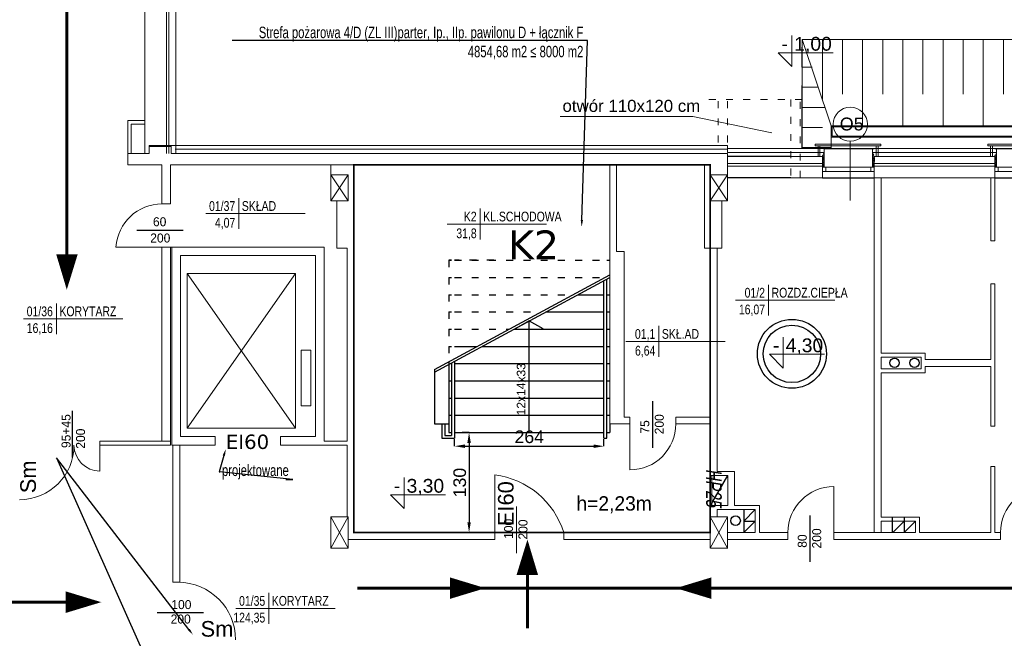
# Model space of a CAD drawing. Header units: millimetres. Extents: x 126553 to 403692, y -95821 to 38049.
# Tile 226 of 256: x 218496 to 220209, y 20536 to 21613. Entities that reach past the tile are written whole.
import ezdxf
from ezdxf import colors
from ezdxf.entities.mleader import LeaderData, LeaderLine
from ezdxf.enums import TextEntityAlignment as Align
from ezdxf.math import Vec2, Vec3

# ---------------------------------------------------------------- set-up
doc = ezdxf.new("R2010")
doc.units = ezdxf.units.MM
doc.linetypes.add('ACAD_ISO02W100', pattern=[15, 12, -3])
doc.linetypes.add('ACAD_ISO03W100', pattern=[30, 12, -18])
for name, color, linetype in [('1  opis', 9, 'Continuous'), ('WENTYLE_WADLIWE', 1, 'Continuous'), ('WIDOK', 7, 'Continuous')]:
    doc.layers.add(name, color=color, linetype=linetype)
for name, color, linetype, lineweight in [('_(06 GRUBA)', 7, 'Continuous', 40), ('A-opis', 7, 'Continuous', 18), ('CIENKIE', 7, 'Continuous', 18), ('docieplenie', 6, 'Continuous', 18), ('docieplenie zew.', 6, 'Continuous', 18), ('ekspertyza', 7, 'Continuous', 30), ('ewakaucja', 3, 'Continuous', 50), ('OKNA', 7, 'Continuous', 13), ('opisy', 7, 'Continuous', 18), ('WAW_P-POŻ', 10, 'Continuous', 9), ('WYMIAR', 7, 'Continuous', 18), ('ŚCIANY CIENKIE', 7, 'Continuous', 18), ('ŚCIANY GRUBE', 7, 'Continuous', 20)]:
    doc.layers.add(name, color=color, linetype=linetype, lineweight=lineweight)
doc.layers.add('KOMINY', color=94, linetype='Continuous', plot=False)
doc.layers.add('NIEWID', color=6, linetype='Continuous', lineweight=0, plot=False)
doc.styles.add('AR12', font='arial.ttf', dxfattribs={"height": 12})
doc.styles.add('Arial', font='arial.ttf')
doc.styles.add('ROMANS', font='romans.shx', dxfattribs={"width": 0.7})
doc.styles.add('RS12', font='Romans', dxfattribs={"width": 0.75, "height": 12})
doc.styles.add('RS8', font='ROMANS.SHX', dxfattribs={"width": 0.75, "height": 8})
doc.styles.add('STYLE1', font='txt', dxfattribs={"width": 0.8})
doc.linetypes.add('ZIGZAG', pattern='A,0.0001,-0.2,[131,LTYPESHP.SHX,S=0.2,R=0,X=-0.2,Y=0],-0.4,[131,LTYPESHP.SHX,S=0.2,R=180,X=0.2,Y=0],-0.2', length=0.8001)
doc.dimstyles.new('100 moje', dxfattribs={"dimtxt": 22, "dimasz": 12, "dimexe": 12, "dimexo": 20, "dimgap": 3, "dimtad": 1, "dimdec": 1, "dimrnd": 0.5, "dimtxsty": 'Standard', "dimblk1": 'ARCHTICK', "dimblk2": 'ARCHTICK', "dimsah": 1, "dimcen": 0.1, "dimdle": 10, "dimclrd": 256, "dimclre": 256, "dimclrt": 256, "dimadec": 0, "dimazin": 0, "dimtfac": 1, "dimtdec": 1, "dimtofl": 0, "dimtmove": 1, "dimatfit": 3, "dimfxl": 12, "dimfxlon": 1, "dimtolj": 1, "dimtzin": 0, "dimarcsym": 0})

# ---------------------------------------------------------------- blocks, each defined once
blk = doc.blocks.new('METKA')
for p, q in [((0, 26.9), (0, -26.9)), ((-57.4, 0), (115.4, 0))]:
    blk.add_line(p, q)
at = {"layer": 'opisy', "style": 'STYLE1', "width": 0.8, "flags": 4}
for tag, p in [('NUMER', (-6.1, 4.5)), ('POWIERZCHNIA', (-6, -24.6))]:
    blk.add_attdef(tag, text='', height=17, dxfattribs=at).set_placement(p, align=Align.RIGHT)
for tag, p in [('NAZWA', (5.3, 4.6)), ('POSADZKA', (5.6, -24.7))]:
    blk.add_attdef(tag, p, '', height=17, dxfattribs=at)
blk = doc.blocks.new('KOTA-WA')
at = {"color": 7}
for p, q in [((0, 27), (0, 0)), ((-12, 12), (0, 0)), ((-12, 12), (36, 12))]:
    blk.add_line(p, q, dxfattribs=at)
at = {"layer": 'A-opis', "color": 7, "style": 'RS12', "width": 0.6, "flags": 4}
blk.add_attdef('ZNAK', text='', height=8, dxfattribs=at).set_placement((-6.18, 19.74), align=Align.MIDDLE)
blk.add_attdef('RZEDNA', text='', height=10, dxfattribs=at).set_placement((2.11, 11.17), align=Align.BOTTOM_LEFT)
at = {"layer": 'A-opis', "color": 7, "style": 'RS8', "width": 0.6, "flags": 4}
blk.add_attdef('UWAGA', text='', height=7, dxfattribs=at).set_placement((3.83, 8.14), align=Align.TOP_LEFT)
blk = doc.blocks.new('*D2461')
at = {"layer": 'Defpoints', "color": 0, "linetype": 'Continuous', "lineweight": 60, "transparency": 16777216}
for p in [(219286.7, 20893.8), (219277.4, 20719.8), (219286.7, 20719.8)]:
    blk.add_point(p, dxfattribs=at)
at = {"layer": 'ekspertyza', "color": 7, "linetype": 'Continuous', "lineweight": -2, "transparency": 16777216}
for p, q in [((219277.4, 20893.8), (219265.4, 20893.8)), ((219277.4, 20875.8), (219277.4, 20737.8)), ((219277.4, 20719.8), (219265.4, 20719.8))]:
    blk.add_line(p, q, dxfattribs=at)
at = {"layer": 'ekspertyza', "color": 7, "linetype": 'Continuous', "lineweight": 60, "transparency": 16777216}
for points in [[(219274.4, 20875.8), (219280.4, 20875.8), (219277.4, 20893.8)], [(219274.4, 20737.8), (219280.4, 20737.8), (219277.4, 20719.8)]]:
    blk.add_solid(points, dxfattribs=at)
at = {"layer": 'ekspertyza', "color": 7, "linetype": 'Continuous', "lineweight": 20, "transparency": 16777216, "insert": (219261.2, 20806.8), "char_height": 22, "attachment_point": 5, "rotation": 90, "style": 'Arial'}
blk.add_mtext('\\A1;130', dxfattribs=at)
blk = doc.blocks.new('*D2462')
at = {"layer": 'Defpoints', "color": 0, "linetype": 'Continuous', "lineweight": 60, "transparency": 16777216}
for p in [(219252.1, 20864.8), (219512.1, 20870.1), (219512.1, 20864.8)]:
    blk.add_point(p, dxfattribs=at)
at = {"layer": 'ekspertyza', "color": 7, "linetype": 'Continuous', "lineweight": -2, "transparency": 16777216}
for p, q in [((219252.1, 20870.1), (219252.1, 20882.1)), ((219512.1, 20870.1), (219512.1, 20882.1)), ((219270.1, 20870.1), (219494.1, 20870.1))]:
    blk.add_line(p, q, dxfattribs=at)
at = {"layer": 'ekspertyza', "color": 7, "linetype": 'Continuous', "lineweight": 60, "transparency": 16777216}
for points in [[(219270.1, 20873.1), (219270.1, 20867.1), (219252.1, 20870.1)], [(219494.1, 20873.1), (219494.1, 20867.1), (219512.1, 20870.1)]]:
    blk.add_solid(points, dxfattribs=at)
at = {"layer": 'ekspertyza', "color": 7, "linetype": 'Continuous', "lineweight": 20, "transparency": 16777216, "insert": (219382.1, 20886.4), "char_height": 22, "attachment_point": 5, "style": 'Arial'}
blk.add_mtext('\\A1;264', dxfattribs=at)

msp = doc.modelspace()

# ---------------------------------------------------------------- linework, layer by layer
at = {"layer": 'CIENKIE', "color": 0}
for p, q in [((219879.72052, 21392.93621), (219879.72052, 21395.93621)), ((219879.72052, 21395.93621), (219993.81216, 21395.93621)), ((219993.81216, 21392.93621), (219993.81216, 21395.93621)), ((220179.72052, 21392.93621), (220179.72052, 21395.93621)), ((220179.72052, 21395.93621), (220293.81216, 21395.93621)), ((219879.72052, 21392.93621), (219993.81216, 21392.93621)), ((219884.72052, 21392.93621), (219884.72052, 21374.33764)), ((219887.72052, 21392.93621), (219887.72052, 21374.33764)), ((219985.81216, 21392.93621), (219985.81216, 21374.33764)), ((219988.81216, 21392.93621), (219988.81216, 21374.33764)), ((220179.72052, 21392.93621), (220293.81216, 21392.93621)), ((220184.72052, 21392.93621), (220184.72052, 21374.33764)), ((220187.72052, 21392.93621), (220187.72052, 21374.33764))]:
    msp.add_line(p, q, dxfattribs=at)
at = {"layer": 'docieplenie', "color": 0, "linetype": 'ZIGZAG'}
for p, q in [((218766.02422, 21387.02179), (219727.05133, 21387.02179)), ((219727.05133, 21387.02179), (219727.05133, 21381.27347)), ((219727.05133, 21381.27347), (219893.60558, 21381.27347)), ((219894.90625, 21378.59895), (219892.30242, 21376.34841)), ((219893.60558, 21381.27347), (219894.90625, 21378.59895)), ((219980.54102, 21381.27347), (219979.17035, 21379.80021)), ((219979.17035, 21379.80021), (219981.71167, 21377.50309)), ((219980.54102, 21381.27347), (220193.60558, 21381.27347)), ((220194.90625, 21378.59895), (220192.30242, 21376.34841)), ((220193.60558, 21381.27347), (220194.90625, 21378.59895)), ((219894.94455, 21373.93986), (219892.1878, 21371.5557)), ((219892.1878, 21371.5557), (219895.00223, 21369.9511)), ((219894.89583, 21365.35019), (219892.30139, 21363.06102)), ((219892.30139, 21363.06102), (219894.88908, 21360.69348)), ((219892.30242, 21376.34841), (219894.94455, 21373.93986)), ((219895.00223, 21369.9511), (219892.33397, 21367.69407)), ((219892.33397, 21367.69407), (219894.89583, 21365.35019)), ((219981.88058, 21372.15898), (219979.23756, 21369.04503)), ((219979.23756, 21369.04503), (219981.88014, 21366.44185)), ((219981.88014, 21366.44185), (219979.29685, 21363.45851)), ((219979.29685, 21363.45851), (219981.83905, 21361.25922)), ((219981.83905, 21361.25922), (219979.29685, 21358.45335)), ((219981.71167, 21377.50309), (219979.32635, 21374.52387)), ((219979.32635, 21374.52387), (219981.88058, 21372.15898)), ((220194.94455, 21373.93986), (220192.1878, 21371.5557)), ((220192.1878, 21371.5557), (220195.00223, 21369.9511)), ((220194.89583, 21365.35019), (220192.30139, 21363.06102)), ((220192.30139, 21363.06102), (220194.88908, 21360.69348)), ((220192.30242, 21376.34841), (220194.94455, 21373.93986)), ((220195.00223, 21369.9511), (220192.33397, 21367.69407)), ((220192.33397, 21367.69407), (220194.89583, 21365.35019)), ((219894.88908, 21360.69348), (219892.26485, 21358.58095)), ((219892.26485, 21358.58095), (219894.74321, 21356.46842)), ((219979.29685, 21358.45335), (219981.89203, 21356.51482)), ((220194.88908, 21360.69348), (220192.26485, 21358.58095)), ((220192.26485, 21358.58095), (220194.74321, 21356.46842))]:
    msp.add_line(p, q, dxfattribs=at)
at = {"layer": 'docieplenie', "color": 0, "lineweight": 30}
for points in [[(218699.25423, 21246.13699), (218780.12217, 21246.13699)], [(219596.86208, 20867.34367), (219596.86208, 20948.21161)], [(218587.65554, 20850.63713), (218587.65554, 20931.50508)], [(219870.72462, 20668.65631), (219870.72462, 20749.52425)], [(218734.73967, 20580.63968), (218815.60762, 20580.63968)]]:
    msp.add_lwpolyline(points, dxfattribs=at)
at = {"layer": 'docieplenie', "color": 0, "lineweight": 0}
for points in [[(218743.05133, 21216.83764), (218663.05133, 21216.83764)], [(219557.05133, 20908.83764), (219557.05133, 20828.83764)], [(218635.05133, 20871.83764), (218635.05133, 20826.83764)], [(219322.05133, 20720.11805), (219322.05133, 20820.11805)], [(219912.05133, 20719.83764), (219912.05133, 20799.83764)]]:
    msp.add_lwpolyline(points, dxfattribs=at)
at = {"layer": 'docieplenie', "color": 7, "lineweight": 0}
msp.add_lwpolyline([(219359.71, 20684.11714), (219359.71, 20764.98508)], dxfattribs=at)
at = {"layer": 'docieplenie', "color": 0, "lineweight": 0}
for centre, radius, start, end in [((218742.85479, 21211.88062), 79.95726, 89.85915703, 176.44562244), ((219557.05133, 20908.83764), 80, 270, 0), ((218495.05133, 20871.83764), 95, 270, 0), ((218635.05133, 20871.83764), 45, 180, 270), ((219304.03275, 20676.61733), 144.62754, 17.38786681, 82.8431434), ((219912.05133, 20719.83764), 80, 90, 180), ((220282.05133, 20719.83764), 80, 90, 180), ((218771.08673, 20533.24212), 100, 0, 90)]:
    msp.add_arc(centre, radius, start, end, dxfattribs=at)
at = {"layer": 'docieplenie zew.', "color": 0}
for p, q in [((219727.05133, 21393.83764), (218773.05133, 21393.83764)), ((219727.05133, 21388.33764), (219892.05133, 21388.33764)), ((219895.05133, 21388.33764), (219892.05133, 21388.33764)), ((219895.05133, 21356.09616), (219895.05133, 21388.33764)), ((219979.05133, 21388.33764), (220195.05133, 21388.33764)), ((220165.05133, 21388.33764), (220162.05133, 21388.33764)), ((220195.05133, 21356.09616), (220195.05133, 21388.33764))]:
    msp.add_line(p, q, dxfattribs=at)
at = {"layer": 'docieplenie zew.', "color": 0, "linetype": 'ZIGZAG'}
for p, q in [((219727.05133, 21393.83764), (219727.05133, 21388.33764)), ((219727.05133, 21388.33764), (219730.05133, 21388.33764)), ((219979.05133, 21374.33764), (219979.05133, 21388.33764)), ((219979.05133, 21356.09616), (219979.05133, 21374.33764)), ((219892.05133, 21356.09616), (219895.05133, 21356.09616)), ((219982.05133, 21356.09616), (219979.05133, 21356.09616)), ((220192.05133, 21356.09616), (220195.05133, 21356.09616))]:
    msp.add_line(p, q, dxfattribs=at)
at = {"layer": 'ewakaucja', "color": 3, "lineweight": 60}
for points in [[(218577.51115, 22163.92002), (218577.51115, 21189.05314)], [(219379.19813, 20553.30895), (219379.19813, 20692.65705)], [(220967.01966, 20622.92057), (219083.33139, 20622.99682)], [(217167.80869, 20598.59962), (218587.44757, 20598.59962)]]:
    msp.add_lwpolyline(points, dxfattribs=at)
for points in [[(218577.51115, 21142.54246, 0, 37.5, 0), (218577.76598, 21204.24517, 37.5, 37.5, 0)], [(219378.95005, 20707.55728, 0, 37.5, 0), (219378.69522, 20645.85456, 37.5, 37.5, 0)], [(219305.69467, 20622.99032, 0, 37.5, 0), (219243.99143, 20622.99032, 37.5, 37.5, 0)], [(219637.29168, 20622.97462, 0, 37.5, 0), (219698.99493, 20622.97462, 37.5, 37.5, 0)], [(218637.4681, 20598.59962, 0, 37.5, 0), (218575.76486, 20598.59962, 37.5, 37.5, 0)]]:
    msp.add_lwpolyline(points, format="xyseb", dxfattribs=at)
at = {"layer": 'KOMINY', "color": 0}
for p, q in [((219697.36445, 20766.83737), (219727.36445, 20818.83737)), ((219755.36445, 20739.83764), (219775.36445, 20759.83764)), ((219755.36445, 20759.83764), (219755.36445, 20739.83764)), ((220014.05133, 20719.83764), (220014.05133, 20746.83764)), ((220034.05133, 20746.83764), (220034.05133, 20719.83764)), ((219755.36445, 20719.83764), (219775.36445, 20739.83764)), ((219755.36445, 20739.83764), (219755.36445, 20719.83764)), ((219755.36445, 20739.83764), (219775.36445, 20739.83764)), ((220034.05133, 20739.83764), (220014.39478, 20719.83764)), ((220054.05133, 20739.83764), (220034.05133, 20719.83764))]:
    msp.add_line(p, q, dxfattribs=at)
for centre, radius in [((220017.60009, 21015.30173), 8), ((220052.24337, 21015.30173), 8), ((219740.98084, 20740.41303), 8.37786)]:
    msp.add_circle(centre, radius, dxfattribs=at)
at = {"layer": 'NIEWID', "color": 0, "linetype": 'ZIGZAG'}
msp.add_line((218759.05133, 21379.83764), (218759.05133, 21393.83764), dxfattribs=at)
at = {"layer": 'NIEWID', "color": 0}
msp.add_line((218759.05133, 21393.83764), (218792.89369, 21393.83764), dxfattribs=at)
at = {"layer": 'OKNA', "color": 0}
for p, q in [((219892.05133, 21356.09616), (219982.05133, 21356.09616)), ((219892.05133, 21348.09616), (219982.05133, 21348.09616)), ((219897.91162, 21347.94281), (219897.91162, 21355.94281)), ((219976.05133, 21348.09616), (219976.05133, 21356.09616)), ((220192.05133, 21356.09616), (220282.05133, 21356.09616)), ((220192.05133, 21348.09616), (220282.05133, 21348.09616)), ((220197.91162, 21347.94281), (220197.91162, 21355.94281))]:
    msp.add_line(p, q, dxfattribs=at)
at = {"layer": 'opisy', "color": 0}
msp.add_line((219940.58106, 21298.06084), (219940.58106, 21400.83382), dxfattribs=at)
msp.add_circle((219940.58106, 21430.53407), 29.70025, dxfattribs=at)
at = {"layer": 'WAW_P-POŻ', "color": 1, "linetype": 'ACAD_ISO02W100', "ltscale": 2, "true_color": 0xff0000, "const_width": 3}
msp.add_lwpolyline([(219077.05133, 21359.83764), (219697.05133, 21359.83764), (219697.05133, 20719.83764), (219077.05133, 20719.83764)], close=True, dxfattribs=at)
at = {"layer": 'WIDOK', "color": 0, "lineweight": 5}
for p, q in [((219857.05133, 21577.83764), (223698.05133, 21577.83764)), ((219857.05133, 21498.10027), (219857.05133, 21577.83764)), ((219907.05133, 21427.83764), (219857.05133, 21577.83764)), ((219892.05133, 21577.83764), (219892.05133, 21474.33764)), ((219927.05133, 21577.83764), (219927.05133, 21482.83764)), ((219962.05133, 21577.83764), (219962.05133, 21427.83764)), ((219997.05133, 21577.83764), (219997.05133, 21482.83764)), ((220032.05133, 21577.83764), (220032.05133, 21427.83764)), ((220067.05133, 21577.83764), (220067.05133, 21482.83764)), ((220102.05133, 21577.83764), (220102.05133, 21427.83764)), ((220137.05133, 21577.83764), (220137.05133, 21482.83764)), ((220172.05133, 21577.83764), (220172.05133, 21427.83764)), ((220207.05133, 21577.83764), (220207.05133, 21482.83764)), ((219857.05133, 21494.83764), (219857.05133, 21529.83764)), ((219857.05133, 21529.83764), (219874.14811, 21529.83764)), ((219857.05133, 21459.83764), (219857.05133, 21494.83764)), ((219857.05133, 21494.83764), (219885.43843, 21494.83764)), ((219857.05133, 21424.83764), (219857.05133, 21459.83764)), ((219857.05133, 21459.83764), (219896.72875, 21459.83764)), ((219435.75609, 21443.84173), (219666.92568, 21443.84173)), ((219804.11462, 21415.81218), (219666.92568, 21443.84173)), ((219857.05133, 21424.83764), (219892.05133, 21424.83764)), ((219857.05133, 21424.83764), (219857.05133, 21389.83764)), ((219907.05133, 21427.83764), (219907.05133, 21407.83764)), ((219909.05133, 21427.83764), (223536.05133, 21427.83764)), ((219909.05133, 21425.83764), (219909.05133, 21409.83764)), ((219909.05133, 21425.83764), (223534.05133, 21425.83764)), ((219907.05133, 21407.83764), (220134.93476, 21407.83764)), ((219907.05133, 21407.83764), (219907.05133, 21388.33764)), ((219909.05133, 21409.83764), (223534.05133, 21409.83764)), ((219909.05133, 21407.83764), (223536.05133, 21407.83764)), ((219857.05133, 21389.83764), (219907.05133, 21389.83764))]:
    msp.add_line(p, q, dxfattribs=at)
at = {"layer": 'WIDOK', "color": 0}
for p, q in [((219857.05133, 21529.83764), (219857.05133, 21564.83764)), ((219857.05133, 21388.33764), (219857.05133, 21498.10027)), ((219857.05133, 21388.33764), (219857.05133, 21498.10027)), ((219857.05133, 21388.33764), (219857.05133, 21424.83764)), ((219907.05133, 21427.83764), (220093.19068, 21427.83764)), ((219895.05133, 21388.33764), (219982.05133, 21388.33764)), ((220192.05133, 21388.33764), (220282.05133, 21388.33764)), ((219837.05133, 21374.33764), (219726.23978, 21374.33764)), ((219982.05133, 21372.83764), (219982.05133, 21367.83764)), ((219982.05133, 21367.83764), (219982.05133, 21365.83764)), ((219837.05133, 21337.33764), (219726.23978, 21337.33764)), ((219892.05133, 21337.33764), (219982.05133, 21337.33764)), ((220192.05133, 21337.33764), (220282.05133, 21337.33764)), ((219242.05133, 21193.83764), (219247.05133, 21193.83764)), ((219247.05133, 21193.83764), (219242.05133, 21193.83764)), ((219242.05133, 21193.83764), (219247.05133, 21193.83764)), ((219247.05133, 21193.83764), (219242.05133, 21193.83764)), ((219517.05133, 21193.83764), (219522.05133, 21193.83764)), ((219217.05133, 21003.51974), (219522.05133, 21168.38461)), ((219217.05133, 20998.97277), (219522.05133, 21163.83764)), ((219242.05133, 21163.83764), (219247.05133, 21163.83764)), ((219242.05133, 21163.83764), (219247.05133, 21163.83764)), ((219512.05133, 20883.83764), (219512.05133, 21158.43223)), ((219517.05133, 20888.83764), (219517.05133, 21161.13493)), ((219242.05133, 21133.83764), (219247.05133, 21133.83764)), ((219242.05133, 21133.83764), (219247.05133, 21133.83764)), ((219466.55133, 21133.83764), (219512.05133, 21133.83764)), ((219517.05133, 21133.83764), (219522.05133, 21133.83764)), ((219242.05133, 21103.83764), (219247.05133, 21103.83764)), ((219242.05133, 21103.83764), (219247.05133, 21103.83764)), ((219411.05133, 21103.83764), (219512.05133, 21103.83764)), ((219517.05133, 21103.83764), (219522.05133, 21103.83764)), ((219382.05133, 21088.16196), (219358.52732, 21074.92626)), ((219382.05133, 21088.16196), (219405.57535, 21074.92626)), ((219382.05133, 20893.83764), (219382.05133, 21088.16196)), ((219242.05133, 21073.83764), (219247.05133, 21073.83764)), ((219242.05133, 21073.83764), (219247.05133, 21073.83764)), ((219355.55133, 21073.83764), (219512.05133, 21073.83764)), ((219517.05133, 21073.83764), (219522.05133, 21073.83764)), ((219242.05133, 21043.83764), (219247.05133, 21043.83764)), ((219242.05133, 21043.83764), (219247.05133, 21043.83764)), ((219252.05133, 21043.83764), (219291.63944, 21043.83764)), ((219300.05133, 21043.83764), (219512.05133, 21043.83764)), ((219517.05133, 21043.83764), (219522.05133, 21043.83764)), ((219217.05133, 21003.51974), (219217.05133, 20908.83764)), ((219242.05133, 21017.03326), (219242.05133, 20908.83764)), ((219244.55133, 21013.83764), (219247.05133, 21013.83764)), ((219244.55133, 21013.83764), (219247.05133, 21013.83764)), ((219247.05133, 21015.18899), (219247.05133, 20888.83764)), ((219247.05133, 21015.18899), (219247.05133, 20888.83764)), ((219252.05133, 21017.89169), (219252.05133, 20883.83764)), ((219252.05133, 21017.89169), (219252.05133, 20883.83764)), ((219252.05133, 21013.83764), (219512.05133, 21013.83764)), ((219517.05133, 21013.83764), (219522.05133, 21013.83764)), ((219242.05133, 20983.83764), (219247.05133, 20983.83764)), ((219242.05133, 20983.83764), (219247.05133, 20983.83764)), ((219252.05133, 20983.83764), (219512.05133, 20983.83764)), ((219517.05133, 20983.83764), (219522.05133, 20983.83764)), ((219242.05133, 20953.83764), (219247.05133, 20953.83764)), ((219242.05133, 20953.83764), (219247.05133, 20953.83764)), ((219252.05133, 20953.83764), (219512.05133, 20953.83764)), ((219517.05133, 20953.83764), (219522.05133, 20953.83764)), ((219242.05133, 20923.83764), (219247.05133, 20923.83764)), ((219242.05133, 20923.83764), (219247.05133, 20923.83764)), ((219252.05133, 20923.83764), (219512.05133, 20923.83764)), ((219517.05133, 20923.83764), (219522.05133, 20923.83764)), ((219217.05133, 20908.83764), (219242.05133, 20908.83764)), ((219217.05133, 20908.83764), (219242.05133, 20908.83764)), ((219230.04918, 20908.83764), (219230.04918, 20883.83764)), ((219235.04918, 20908.83764), (219235.04918, 20888.83764)), ((219242.05133, 20908.83764), (219242.05133, 20893.83764)), ((219242.05133, 20908.83764), (219242.05133, 20893.83764)), ((219522.05133, 20908.83764), (219522.05133, 20893.83764)), ((219230.04918, 20883.83764), (219252.05133, 20883.83764)), ((219230.04918, 20883.83764), (219252.05133, 20883.83764)), ((219235.04918, 20888.83764), (219247.05133, 20888.83764)), ((219235.04918, 20888.83764), (219247.05133, 20888.83764)), ((219242.05133, 20893.83764), (219247.05133, 20893.83764)), ((219242.05133, 20893.83764), (219247.05133, 20893.83764)), ((219252.05133, 20893.83764), (219512.05133, 20893.83764)), ((219512.05133, 20883.83764), (219517.05133, 20883.83764)), ((219517.05133, 20893.83764), (219522.05133, 20893.83764)), ((219517.05133, 20883.83764), (219517.05133, 20888.83764))]:
    msp.add_line(p, q, dxfattribs=at)
at = {"layer": 'WIDOK', "color": 0, "linetype": 'ACAD_ISO03W100', "lineweight": 5}
for p, q in [((219694.45018, 21473.43126), (219873.63414, 21473.43126)), ((219710.55167, 21398.83764), (219710.55167, 21473.43126)), ((219727.05133, 21398.83764), (219727.05133, 21473.43126)), ((219837.05133, 21473.43126), (219837.05133, 21337.33764)), ((219853.551, 21337.33764), (219853.551, 21473.43126))]:
    msp.add_line(p, q, dxfattribs=at)
at = {"layer": 'WIDOK', "color": 0, "linetype": 'ACAD_ISO03W100'}
for p, q in [((219242.05133, 21193.83764), (219242.05133, 21017.03326)), ((219320.35476, 21193.83764), (219252.05133, 21193.83764)), ((219252.05133, 21193.83764), (219512.05133, 21193.83764)), ((219252.05133, 21163.83764), (219512.05133, 21163.83764)), ((219252.05133, 21133.83764), (219458.13944, 21133.83764)), ((219252.05133, 21103.83764), (219402.63944, 21103.83764)), ((219252.05133, 21073.83764), (219347.13944, 21073.83764)), ((219252.05133, 21043.83764), (219291.63944, 21043.83764))]:
    msp.add_line(p, q, dxfattribs=at)
at = {"layer": 'WIDOK', "color": 0}
for radius in [60, 50]:
    msp.add_circle((219839.05133, 21030.83764), radius, dxfattribs=at)
at = {"layer": 'ŚCIANY CIENKIE'}
for p, q in [((218683.55133, 21379.83764), (218683.55133, 21436.83764)), ((218683.55133, 21436.83764), (218712.55133, 21436.83764)), ((218689.55133, 21430.83764), (218712.55133, 21430.83764)), ((218689.55133, 21379.83764), (218689.55133, 21430.83764))]:
    msp.add_line(p, q, dxfattribs=at)
at = {"layer": 'ŚCIANY CIENKIE', "color": 0}
for p, q in [((218721.05133, 21393.83764), (218759.05133, 21393.83764)), ((219037.05133, 21342.33764), (219067.05133, 21297.33764)), ((219067.05133, 21342.33764), (219037.05133, 21297.33764)), ((219697.05133, 21342.33764), (219727.05133, 21297.33764)), ((219727.05133, 21342.33764), (219697.05133, 21297.33764)), ((218786.76794, 20901.51345), (218786.76794, 21170.60568)), ((218786.76794, 21170.60568), (218975.16883, 20901.51345)), ((218975.16883, 21170.60568), (218786.76794, 20901.51345)), ((218975.16883, 21170.60568), (218786.76794, 21170.60568)), ((218975.16883, 21170.60568), (218975.16883, 20901.51345)), ((218985.23039, 20940.61501), (218985.23039, 21037.48728)), ((218985.23039, 21037.48728), (219002.33227, 21037.48728)), ((218985.23039, 20940.61501), (218985.23039, 21037.48728)), ((219002.33227, 21037.48728), (219002.33227, 20940.61501)), ((219002.33227, 21037.48728), (219002.33227, 20940.61501)), ((219002.33227, 20940.61501), (218985.23039, 20940.61501)), ((219002.33227, 20940.61501), (218985.23039, 20940.61501)), ((218975.16883, 20901.51345), (218786.76794, 20901.51345)), ((219697.36445, 20818.83737), (219697.36445, 20766.83737)), ((219697.36445, 20766.8871), (219697.36445, 20818.83737)), ((219699.88762, 20766.8871), (219699.88762, 20818.83737)), ((219037.05133, 20747.33764), (219067.05133, 20692.33764)), ((219067.05133, 20747.33764), (219037.05133, 20692.33764)), ((219727.05133, 20747.33764), (219697.05133, 20692.33764)), ((219697.05133, 20747.33764), (219727.05133, 20692.33764))]:
    msp.add_line(p, q, dxfattribs=at)
at = {"layer": 'ŚCIANY GRUBE'}
for p, q in [((218713.11392, 21379.83764), (218713.11392, 23048.84065)), ((218751.11392, 21379.83764), (218751.11392, 23048.84065)), ((218755.11392, 21379.83764), (218755.11392, 23046.84662)), ((218767.11392, 21379.83764), (218767.11392, 23046.84662))]:
    msp.add_line(p, q, dxfattribs=at)
at = {"layer": 'ŚCIANY GRUBE', "color": 0}
for p, q in [((218683.55133, 21379.83764), (218721.05133, 21379.83764)), ((218683.55133, 21379.83764), (218683.55133, 21359.83764)), ((218721.05133, 21393.83764), (218721.05133, 21379.83764)), ((218721.05133, 21379.83764), (218721.05133, 21391.83764)), ((218721.05133, 21391.83764), (218759.05133, 21391.83764)), ((218759.05133, 21379.83764), (218759.05133, 21391.83764)), ((218759.05133, 21391.83764), (218759.05133, 21379.83764)), ((219727.05133, 21379.83764), (218759.05133, 21379.83764)), ((219727.05133, 21379.83764), (219727.05133, 21337.33764)), ((219727.05133, 21374.33764), (219892.05133, 21374.33764)), ((219727.05133, 21362.33764), (219892.05133, 21362.33764)), ((219892.05133, 21374.33764), (219892.05133, 21337.33764)), ((219982.05133, 21374.33764), (219982.05133, 21365.83764)), ((219982.05133, 21374.33764), (220192.05133, 21374.33764)), ((220162.05133, 21374.33764), (219982.05133, 21374.33764)), ((220102.05133, 21374.33764), (219982.05133, 21374.33764)), ((219982.05133, 21372.83764), (219982.05133, 21367.83764)), ((219982.05133, 21214.83764), (219982.05133, 21367.83764)), ((219982.05133, 21362.33764), (220192.05133, 21362.33764)), ((220192.05133, 21374.33764), (220192.05133, 21227.83764)), ((218743.05133, 21359.83764), (218683.55133, 21359.83764)), ((218743.05133, 21359.83764), (218743.05133, 21291.83764)), ((219687.05133, 21359.83764), (218758.05133, 21359.83764)), ((218758.05133, 21359.83764), (218758.05133, 21291.83764)), ((219037.05133, 21359.83764), (219037.05133, 21297.33764)), ((219077.05133, 21359.83764), (219077.05133, 21192.33764)), ((219522.05133, 21359.83764), (219522.05133, 20908.83764)), ((219534.05133, 21359.83764), (219534.05133, 21208.83764)), ((219687.05133, 21214.83764), (219687.05133, 21359.83764)), ((219727.05133, 21357.33764), (219892.05133, 21357.33764)), ((219982.05133, 21357.33764), (220192.05133, 21357.33764)), ((219067.05133, 21342.33764), (219037.05133, 21342.33764)), ((219067.05133, 21297.33764), (219067.05133, 21342.33764)), ((219077.05133, 21212.33764), (219077.05133, 21332.33764)), ((219534.05133, 21332.33764), (219534.05133, 21208.83764)), ((219727.05133, 21342.33764), (219697.05133, 21342.33764)), ((219697.05133, 21297.33764), (219697.05133, 21342.33764)), ((219727.05133, 21297.33764), (219727.05133, 21342.33764)), ((219727.05133, 21337.33764), (219892.05133, 21337.33764)), ((219982.05133, 21337.33764), (220192.05133, 21337.33764)), ((219994.05133, 21337.33764), (219994.05133, 21031.83764)), ((219994.05133, 21332.33764), (219994.05133, 21033.83764)), ((220185.05133, 21337.33764), (220185.05133, 21227.83764)), ((219037.05133, 21297.33764), (219067.05133, 21297.33764)), ((219047.05133, 21297.33764), (219047.05133, 21214.83764)), ((219047.05133, 21297.33764), (219052.05133, 21297.33764)), ((219697.05133, 21297.33764), (219727.05133, 21297.33764)), ((219717.05133, 21297.33764), (219717.05133, 21287.33764)), ((219717.05133, 21214.83764), (219717.05133, 21297.33764)), ((218743.05133, 21291.83764), (218758.05133, 21291.83764)), ((220185.05133, 21232.83764), (220185.05133, 21237.83764)), ((220185.05133, 21227.83764), (220192.05133, 21227.83764)), ((218743.05133, 21216.83764), (218758.05133, 21216.83764)), ((218743.05133, 21214.33764), (218743.05133, 21216.83764)), ((218743.05133, 20878.83764), (218743.05133, 21214.33764)), ((218743.05133, 20878.83764), (218743.05133, 21214.33764)), ((218758.05133, 21216.83764), (218758.05133, 21214.33764)), ((218992.05133, 21216.83764), (218758.05133, 21216.83764)), ((218758.05133, 20871.83764), (218758.05133, 21214.33764)), ((218760.05133, 21216.83764), (219025.05133, 21216.83764)), ((218760.05133, 21216.83764), (218760.05133, 20871.83764)), ((219025.05133, 21216.83764), (219025.05133, 20878.83764)), ((219065.05133, 21214.83764), (219047.05133, 21214.83764)), ((219065.05133, 21214.83764), (219065.05133, 20878.83764)), ((219077.05133, 21214.83764), (219077.05133, 20719.83764)), ((219547.05133, 21208.83764), (219534.05133, 21208.83764)), ((219547.05133, 21208.83764), (219547.05133, 20920.83764)), ((219717.05133, 21214.83764), (219687.05133, 21214.83764)), ((219697.05133, 21214.83764), (219697.05133, 20920.83764)), ((219709.05133, 21214.83764), (219709.05133, 20825.83737)), ((219982.05133, 21214.83764), (219982.05133, 20719.83764)), ((218760.05133, 21202.83764), (218760.05133, 20871.83764)), ((218775.05133, 21201.83764), (219010.05133, 21201.83764)), ((218775.05133, 20886.83764), (218775.05133, 21201.83764)), ((219010.05133, 21201.83764), (219010.05133, 20886.83764)), ((220185.05133, 21152.83764), (220185.05133, 21020.83764)), ((220185.05133, 21152.83764), (220192.05133, 21152.83764)), ((220192.05133, 21152.83764), (220192.05133, 20904.83764)), ((218743.05133, 20878.83764), (218743.05133, 21030.56748)), ((219994.05133, 21031.83764), (220071.05133, 21031.83764)), ((219994.05133, 21024.83764), (219994.05133, 21004.83764)), ((219994.05133, 21024.83764), (220064.05133, 21024.83764)), ((220064.05133, 21024.83764), (220064.05133, 21004.83764)), ((220071.05133, 21031.83764), (220071.05133, 21026.83764)), ((220071.05133, 21026.83764), (220071.05133, 21020.83764)), ((220071.05133, 21020.83764), (220185.05133, 21020.83764)), ((219994.05133, 21004.83764), (220064.05133, 21004.83764)), ((220071.05133, 21008.83764), (220185.05133, 21008.83764)), ((220071.05133, 21008.83764), (220071.05133, 21006.83764)), ((220071.05133, 21006.83764), (220071.05133, 20997.83764)), ((220185.05133, 21008.83764), (220185.05133, 20904.83764)), ((219994.05133, 20997.83764), (219994.05133, 20746.83764)), ((219994.05133, 20997.83764), (220071.05133, 20997.83764)), ((219557.05133, 20920.83764), (219547.05133, 20920.83764)), ((219557.05133, 20920.83764), (219556.05133, 20920.83764)), ((219557.05133, 20920.83764), (219557.05133, 20908.83764)), ((219637.05133, 20920.83764), (219637.05133, 20908.83764)), ((219697.05133, 20920.83764), (219637.05133, 20920.83764)), ((219522.05133, 20908.83764), (219557.05133, 20908.83764)), ((219637.05133, 20908.83764), (219697.36445, 20908.83764)), ((219697.36445, 20908.83764), (219697.36445, 20818.83737)), ((220185.05133, 20904.83764), (220192.05133, 20904.83764)), ((218835.55133, 20886.83764), (218775.05133, 20886.83764)), ((218835.55133, 20871.83764), (218835.55133, 20886.83764)), ((218949.55133, 20871.83764), (218949.55133, 20886.83764)), ((218949.55133, 20886.83764), (219010.05133, 20886.83764)), ((218635.05133, 20878.83764), (218758.05133, 20878.83764)), ((218635.05133, 20878.83764), (218635.05133, 20871.83764)), ((218635.05133, 20871.83764), (218758.05133, 20871.83764)), ((218743.05133, 20871.83764), (218758.05133, 20871.83764)), ((218760.05133, 20871.83764), (218835.55133, 20871.83764)), ((218762.08673, 20633.24212), (218762.08673, 20871.83764)), ((218774.08673, 20633.19711), (218774.08673, 20871.83764)), ((219065.05133, 20871.83764), (218949.55133, 20871.83764)), ((219065.05133, 20878.83764), (219025.05133, 20878.83764)), ((219065.05133, 20871.83764), (219065.05133, 20747.33764)), ((220185.05133, 20834.83764), (220192.05133, 20834.83764)), ((220185.05133, 20834.83764), (220185.05133, 20719.83764)), ((220192.05133, 20834.83764), (220192.05133, 20719.83764)), ((219697.36445, 20818.83737), (219697.36445, 20825.83737)), ((219727.36445, 20818.83737), (219697.36445, 20818.83737)), ((219709.05133, 20825.83737), (219739.36445, 20825.83737)), ((219727.36445, 20766.83737), (219727.36445, 20818.83737)), ((219739.36445, 20825.83737), (219739.36445, 20766.85905)), ((219697.36445, 20766.83737), (219727.36445, 20766.83737)), ((219697.36445, 20766.83737), (219697.36445, 20747.33764)), ((219739.36445, 20766.85905), (219782.36445, 20766.85905)), ((219782.36445, 20766.85905), (219782.36445, 20719.83764)), ((219067.05133, 20747.33764), (219037.05133, 20747.33764)), ((219037.05133, 20747.33764), (219037.05133, 20692.33764)), ((219067.05133, 20692.33764), (219067.05133, 20747.33764)), ((219697.05133, 20747.33764), (219697.05133, 20692.33764)), ((219727.05133, 20747.33764), (219697.05133, 20747.33764)), ((219709.05133, 20759.83764), (219709.05133, 20747.33764)), ((219775.36445, 20759.83764), (219709.05133, 20759.83764)), ((219727.05133, 20692.33764), (219727.05133, 20747.33764)), ((219775.36445, 20759.83764), (219755.36445, 20759.83764)), ((219775.36445, 20719.83764), (219775.36445, 20759.83764)), ((219994.05133, 20746.83764), (220014.05133, 20746.83764)), ((220014.05133, 20746.83764), (220061.05133, 20746.83764)), ((220061.05133, 20746.83764), (220061.05133, 20719.83764)), ((219322.05133, 20707.83782), (219322.05133, 20727.83782)), ((219994.05133, 20739.83764), (220014.05133, 20739.83764)), ((219994.05133, 20739.83764), (219994.05133, 20719.83764)), ((220014.05133, 20739.83764), (220054.05133, 20739.83764)), ((220054.05133, 20739.83764), (220054.05133, 20719.83764)), ((219077.05133, 20719.83764), (219317.05133, 20719.83764)), ((219317.05133, 20719.83764), (219322.05133, 20719.83764)), ((219322.05133, 20720.11805), (219322.05133, 20708.11805)), ((219322.05133, 20707.83769), (219322.05133, 20719.83769)), ((219322.05133, 20719.83764), (219322.05133, 20707.83764)), ((219322.05133, 20707.83764), (219322.05133, 20719.83764)), ((219322.05133, 20707.83764), (219322.05133, 20717.83764)), ((219442.05133, 20719.83764), (219697.05133, 20719.83764)), ((219442.05133, 20719.83764), (219442.05133, 20707.83764)), ((219727.05133, 20719.83764), (219775.36445, 20719.83764)), ((219782.36445, 20719.83764), (219832.05133, 20719.83764)), ((219832.05133, 20707.83764), (219832.05133, 20719.83764)), ((219832.05133, 20707.83764), (219832.05133, 20719.83764)), ((219994.05133, 20719.83764), (219912.05133, 20719.83764)), ((219912.05133, 20707.83764), (219912.05133, 20719.83764)), ((219994.05133, 20719.83764), (220006.05133, 20719.83764)), ((220026.73822, 20719.83764), (219994.05133, 20719.83764)), ((220054.05133, 20719.83764), (220026.05133, 20719.83764)), ((220185.05133, 20719.83764), (220061.05133, 20719.83764)), ((220192.05133, 20719.83764), (220202.05133, 20719.83764)), ((220202.05133, 20707.83764), (220202.05133, 20719.83764)), ((220202.05133, 20707.83764), (220202.05133, 20719.83764)), ((220202.05133, 20707.83764), (220202.05133, 20719.83764)), ((219317.05133, 20707.83764), (219067.05133, 20707.83764)), ((219322.05133, 20707.83764), (219317.05133, 20707.83764)), ((219442.05133, 20707.83764), (219697.05133, 20707.83764)), ((219727.05133, 20707.83764), (219832.05133, 20707.83764)), ((220202.05133, 20707.83764), (219912.05133, 20707.83764)), ((219037.05133, 20692.33764), (219067.05133, 20692.33764)), ((219727.36445, 20692.33764), (219697.36445, 20692.33764)), ((218771.08673, 20633.24212), (218762.08673, 20633.24212)), ((218762.08673, 20633.24212), (218774.08673, 20633.24212)), ((218774.08673, 20633.24212), (218762.08673, 20633.24212)), ((218762.08673, 20633.24212), (218771.08673, 20633.24212)), ((218762.08673, 20633.24212), (218771.08673, 20633.24212))]:
    msp.add_line(p, q, dxfattribs=at)
at = {"layer": 'ŚCIANY GRUBE', "color": 0, "ltscale": 0.6}
msp.add_line((219697.05133, 21297.33764), (219717.05133, 21297.33764), dxfattribs=at)

# ---------------------------------------------------------------- block references
at = {"layer": 'A-opis', "color": 0}
ref = msp.add_blockref('KOTA-WA', (219838.93802, 21530.96627), dxfattribs=dict(at, xscale=2, yscale=2, zscale=2))
ref.add_attrib('ZNAK', '-', dxfattribs={"layer": '0', "color": 101, "height": 24, "style": 'AR12', "flags": 4}).set_placement((219826.5758, 21551.39646), align=Align.BOTTOM_CENTER)
ref.add_attrib('RZEDNA', '1,00', dxfattribs={"layer": '0', "color": 101, "height": 24, "style": 'AR12', "flags": 4}).set_placement((219843.15417, 21551.39646), align=Align.BOTTOM_LEFT)
ref = msp.add_blockref('KOTA-WA', (219823.98269, 21006.06558), dxfattribs=dict(at, xscale=2, yscale=2, zscale=2))
ref.add_attrib('ZNAK', '-', dxfattribs={"layer": '0', "color": 101, "height": 24, "style": 'AR12', "flags": 4}).set_placement((219811.62047, 21026.49577), align=Align.BOTTOM_CENTER)
ref.add_attrib('RZEDNA', '4,30', dxfattribs={"layer": '0', "color": 101, "height": 24, "style": 'AR12', "flags": 4}).set_placement((219828.19883, 21026.49577), align=Align.BOTTOM_LEFT)
ref = msp.add_blockref('KOTA-WA', (219164.50053, 20761.51169), dxfattribs=dict(at, xscale=2, yscale=2, zscale=2))
ref.add_attrib('ZNAK', '-', dxfattribs={"layer": '0', "color": 101, "height": 24, "style": 'AR12', "flags": 4}).set_placement((219152.13831, 20781.94188), align=Align.BOTTOM_CENTER)
ref.add_attrib('RZEDNA', '3,30', dxfattribs={"layer": '0', "color": 101, "height": 24, "style": 'AR12', "flags": 4}).set_placement((219168.71667, 20781.94188), align=Align.BOTTOM_LEFT)
at = {"layer": 'opisy', "color": 0}
ref = msp.add_blockref('METKA', (218876.67125, 21275.20035), dxfattribs=at)
ref.add_attrib('NAZWA', 'SKŁAD', (218882.0125, 21279.75934), dxfattribs={"height": 17, "style": 'STYLE1', "width": 0.8, "flags": 4})
ref.add_attrib('NUMER', '01/37', dxfattribs={"height": 17, "style": 'STYLE1', "width": 0.8, "flags": 4}).set_placement((218870.52879, 21279.66778), align=Align.RIGHT)
ref.add_attrib('POWIERZCHNIA', '4,07', dxfattribs={"height": 17, "style": 'STYLE1', "width": 0.8, "flags": 4}).set_placement((218870.63024, 21250.56258), align=Align.RIGHT)
ref = msp.add_blockref('METKA', (219296.6302, 21256.85158), dxfattribs=at)
ref.add_attrib('NAZWA', 'KL.SCHODOWA', (219301.97145, 21261.41057), dxfattribs={"height": 17, "style": 'STYLE1', "width": 0.8, "flags": 4})
ref.add_attrib('NUMER', 'K2', dxfattribs={"height": 17, "style": 'STYLE1', "width": 0.8, "flags": 4}).set_placement((219290.48774, 21261.31901), align=Align.RIGHT)
ref.add_attrib('POWIERZCHNIA', '31,8', dxfattribs={"height": 17, "style": 'STYLE1', "width": 0.8, "flags": 4}).set_placement((219290.58919, 21232.21381), align=Align.RIGHT)
ref = msp.add_blockref('METKA', (219798.31039, 21124.26381), dxfattribs=at)
ref.add_attrib('NAZWA', 'ROZDZ.CIEPŁA', (219803.65164, 21128.8228), dxfattribs={"height": 17, "style": 'STYLE1', "width": 0.8, "flags": 4})
ref.add_attrib('NUMER', '01/2', dxfattribs={"height": 17, "style": 'STYLE1', "width": 0.8, "flags": 4}).set_placement((219792.16793, 21128.73124), align=Align.RIGHT)
ref.add_attrib('POWIERZCHNIA', '16,07', dxfattribs={"height": 17, "style": 'STYLE1', "width": 0.8, "flags": 4}).set_placement((219792.26938, 21099.62604), align=Align.RIGHT)
ref = msp.add_blockref('METKA', (218559.41952, 21091.83368), dxfattribs=at)
ref.add_attrib('NAZWA', 'KORYTARZ', (218564.76077, 21096.39268), dxfattribs={"height": 17, "style": 'STYLE1', "width": 0.8, "flags": 4})
ref.add_attrib('NUMER', '01/36', dxfattribs={"height": 17, "style": 'STYLE1', "width": 0.8, "flags": 4}).set_placement((218553.27707, 21096.30111), align=Align.RIGHT)
ref.add_attrib('POWIERZCHNIA', '16,16', dxfattribs={"height": 17, "style": 'STYLE1', "width": 0.8, "flags": 4}).set_placement((218553.37851, 21067.19591), align=Align.RIGHT)
ref = msp.add_blockref('METKA', (219607.4477, 21052.52381), dxfattribs=at)
ref.add_attrib('NAZWA', 'SKŁ.AD', (219612.78895, 21057.0828), dxfattribs={"height": 17, "style": 'STYLE1', "width": 0.8, "flags": 4})
ref.add_attrib('NUMER', '01,1', dxfattribs={"height": 17, "style": 'STYLE1', "width": 0.8, "flags": 4}).set_placement((219601.30524, 21056.99124), align=Align.RIGHT)
ref.add_attrib('POWIERZCHNIA', '6,64', dxfattribs={"height": 17, "style": 'STYLE1', "width": 0.8, "flags": 4}).set_placement((219601.40669, 21027.88604), align=Align.RIGHT)
ref = msp.add_blockref('METKA', (218928.86816, 20587.8374), dxfattribs=at)
ref.add_attrib('NAZWA', 'KORYTARZ', (218934.20941, 20592.39639), dxfattribs={"height": 17, "style": 'STYLE1', "width": 0.8, "flags": 4})
ref.add_attrib('NUMER', '01/35', dxfattribs={"height": 17, "style": 'STYLE1', "width": 0.8, "flags": 4}).set_placement((218922.7257, 20592.30483), align=Align.RIGHT)
ref.add_attrib('POWIERZCHNIA', '124,35', dxfattribs={"height": 17, "style": 'STYLE1', "width": 0.8, "flags": 4}).set_placement((218922.82715, 20563.19963), align=Align.RIGHT)

# ---------------------------------------------------------------- texts
at = {"layer": '_(06 GRUBA)', "color": 5, "insert": (219345.20787, 21245.63034), "char_height": 50, "width": 50.3872802, "attachment_point": 1, "style": 'Arial'}
msp.add_mtext('{\\fVerdana|b0|i0|c238|p34;K2}', dxfattribs=at)
at = {"layer": 'opisy', "color": 0, "attachment_point": 1}
for s, insert, char_height, width in [('{\\fArial|b0|i0|c238|p34;O5}', (219922.21837, 21442.18254), 22.4, 15.9), ('200', (218722.69437, 21240.37815), 15.68, 11.13), ('100', (218759.36769, 20602.22261), 15.68, 11.13), ('200', (218758.17981, 20577.07963), 15.68, 11.13)]:
    msp.add_mtext(s, dxfattribs=dict(at, insert=insert, char_height=char_height, width=width))
at = {"layer": 'opisy', "color": 1, "insert": (218727.41798, 21268.67375), "char_height": 15.68, "width": 11.13, "attachment_point": 1}
msp.add_mtext('60', dxfattribs=at)
at = {"layer": 'opisy', "color": 0, "attachment_point": 1, "rotation": 90}
for s, insert, char_height, width in [('{\\f@Arial Unicode MS|b0|i0|c238|p34;12x14x33}', (219360.36793, 20923.83764), 15, 180), ('95+45', (218568.38988, 20866.93113), 15.68, 11.13), ('200', (219600.42213, 20890.78381), 15.68, 11.13), ('200', (218593.53287, 20865.74325), 15.68, 11.13), ('80', (219849.14169, 20693.28433), 15.68, 11.13), ('200', (219874.28467, 20692.09645), 15.68, 11.13)]:
    msp.add_mtext(s, dxfattribs=dict(at, insert=insert, char_height=char_height, width=width))
at = {"layer": 'opisy', "color": 1, "insert": (219575.27915, 20891.97169), "char_height": 15.68, "width": 11.13, "attachment_point": 1, "rotation": 90}
msp.add_mtext('75', dxfattribs=at)
at = {"layer": 'opisy', "color": 1, "true_color": 0xff0000, "insert": (218854.17516, 20890.33338), "char_height": 25, "width": 44.4174403, "attachment_point": 1}
msp.add_mtext('{\\fVerdana|b0|i0|c238|p34;EI60}', dxfattribs=at)
at = {"layer": 'opisy', "color": 7, "lineweight": 0, "char_height": 15.68, "width": 11.13, "attachment_point": 1, "rotation": 90}
for s, insert in [('100', (219338.12707, 20708.74516)), ('200', (219363.27005, 20707.55728))]:
    msp.add_mtext(s, dxfattribs=dict(at, insert=insert))
at = {"layer": 'WENTYLE_WADLIWE', "color": 1, "true_color": 0xff0000, "style": 'Arial', "oblique": 9, "width": 0.7}
msp.add_text('HP25', height=27.2, rotation=270, dxfattribs=at).set_placement((219689.78997, 20830.47471))
at = {"layer": 'WENTYLE_WADLIWE', "color": 1, "true_color": 0xff0000, "char_height": 27.2, "width": 44.4174403, "attachment_point": 1, "rotation": 90, "style": 'Arial'}
for s, insert in [('\\P{\\C5;Sm}', (218451.23448, 20788.22347)), ('EI60', (219327.68242, 20730.94758))]:
    msp.add_mtext(s, dxfattribs=dict(at, insert=insert))
at = {"layer": 'WENTYLE_WADLIWE', "color": 1, "true_color": 0xff0000, "insert": (218810.35357, 20611.08626), "char_height": 27.2, "width": 44.4174403, "attachment_point": 1, "style": 'Arial'}
msp.add_mtext('\\P{\\C5;Sm}', dxfattribs=at)
at = {"layer": 'WIDOK', "color": 0, "lineweight": 5, "insert": (219439.89395, 21473.07164), "char_height": 21, "width": 387.5574, "attachment_point": 1}
msp.add_mtext('{\\fArial|b0|i0|c238|p34;otwór 110x120 cm}', dxfattribs=at)
at = {"layer": 'WYMIAR', "color": 7, "insert": (219464.19727, 20783.00991), "char_height": 25, "width": 419.0808, "attachment_point": 1}
msp.add_mtext('h=2,23m', dxfattribs=at)

# ---------------------------------------------------------------- dimensions: what is measured, and where the dimension line sits
at = {"layer": 'ekspertyza', "color": 7, "linetype": 'Continuous', "lineweight": 20}
dim = msp.add_linear_dim(base=(219512.05133, 20870.12507), p1=(219252.05133, 20864.81518), p2=(219512.05133, 20864.81518), text='264', dimstyle='100 moje', override={"dimasz": 18, "dimgap": 5, "dimtxsty": 'Arial', "dimclrd": 7, "dimclre": 7, "dimclrt": 7}, dxfattribs=at)
dim.commit()
dim.dimension.update_dxf_attribs({"geometry": '*D2462', "text_midpoint": (219382.05133, 20886.35767)})
dim = msp.add_linear_dim(base=(219277.43709, 20719.83764), p1=(219286.67969, 20893.83764), p2=(219286.67969, 20719.83764), angle=90, text='130', dimstyle='100 moje', override={"dimasz": 18, "dimgap": 5, "dimtxsty": 'Arial', "dimclrd": 7, "dimclre": 7, "dimclrt": 7}, dxfattribs=at)
dim.commit()
dim.dimension.update_dxf_attribs({"geometry": '*D2461', "text_midpoint": (219261.19698, 20806.83764)})

# ---------------------------------------------------------------- leaders
at = {"layer": '1  opis', "color": 1, "lineweight": -3}
ml = msp.add_multileader_mtext('Standard', dxfattribs=at)
ml.set_content('{\\f@Arial Unicode MS|b0|i0|c238|p34;Strefa pożarowa 4/D (ZL III)parter, Ip., IIp. pawilonu D + łącznik F \\P4854,68 m2 \\f@Arial Unicode MS|b0|i0|c0|p34;≤\\f@Arial Unicode MS|b0|i0|c238|p34; 8000 m2}', color=1, style='ROMANS')
ml.set_leader_properties()
ml.build(insert=Vec2(0, 0))
ml.multileader.update_dxf_attribs({"text_right_attachment_type": 6, "dogleg_length": 0.36, "arrow_head_size": 12, "scale": 3})
ctx = ml.context
ctx.base_point, ctx.scale, ctx.char_height, ctx.arrow_head_size, ctx.landing_gap_size, ctx.plane_origin = Vec3(218883.63351, 21588.45771), 3, 20, 12, 6, Vec3(219771.08819, 21179.78816)
ctx.right_attachment, ctx.text_align_type = 6, 2
notes = []
notes.append((ctx, [(0, (1, 1, 0), (219483.26194, 21576.48636), (-1, 0), 1.08, [(0, [(219473.26284, 21251.68582)], 0, [])])]))
ctx.mtext.insert, ctx.mtext.alignment, ctx.mtext.flow_direction = Vec3(219476.18194, 21600.42906), 3, 5
at = {"layer": '_(06 GRUBA)', "color": 5, "lineweight": -2}
ml = msp.add_multileader_mtext('Standard', dxfattribs=at)
ml.set_content('{\\f@Arial Unicode MS|b0|i0|c238|p34;projektowane}', color=5, style='ROMANS')
ml.set_leader_properties()
ml.build(insert=Vec2(0, 0))
ml.multileader.update_dxf_attribs({"text_right_attachment_type": 6, "dogleg_length": 0.36, "arrow_head_size": 12, "scale": 3})
ctx = ml.context
ctx.base_point, ctx.scale, ctx.char_height, ctx.arrow_head_size, ctx.landing_gap_size, ctx.plane_origin = Vec3(218843.54416, 20825.23422), 3, 20, 12, 6, Vec3(218882.59608, 20208.26926)
ctx.right_attachment, ctx.text_align_type = 6, 2
notes.append((ctx, [(0, (1, 1, 0), (218842.46416, 20825.23422), (1, 0), 1.08, [(2, [(218970.86836, 20812.31471), (218969.78836, 20812.31471), (218970.86836, 20812.31471)], 0, []), (3, [(218854.17516, 20865.33338)], 0, [])])]))
ctx.mtext.insert, ctx.mtext.alignment, ctx.mtext.flow_direction = Vec3(218963.78836, 20838.15373), 3, 5
ml = msp.add_multileader_mtext('Standard', dxfattribs=at)
ml.set_content('drzwi do wymiany na dymoszczelne (Sm)', color=5, style='ROMANS')
ml.set_leader_properties()
ml.build(insert=Vec2(0, 0))
ml.multileader.update_dxf_attribs({"text_right_attachment_type": 6, "dogleg_length": 0.36, "arrow_head_size": 12, "scale": 3})
ctx = ml.context
ctx.base_point, ctx.scale, ctx.char_height, ctx.arrow_head_size, ctx.landing_gap_size, ctx.plane_origin = Vec3(219068.31181, 19709.23193), 3, 25, 12, 6, Vec3(218577.09153, 19078.5629)
ctx.right_attachment = 6
notes.append((ctx, [(0, (1, 1, 0), (219067.23181, 19709.23193), (1, 0), 1.08, [(1, [(218797.2109, 20541.59797), (218559.52963, 20849.9363)], 0, [])])]))
ctx.mtext.insert, ctx.mtext.flow_direction = Vec3(219074.31181, 19725.8986), 5
for ctx, leaders in notes:
    for number, flags, end, landing, length, lines in leaders:
        leader = LeaderData()
        leader.index, (leader.has_last_leader_line, leader.has_dogleg_vector, leader.attachment_direction) = number, flags
        leader.last_leader_point, leader.dogleg_vector, leader.dogleg_length = Vec3(end), Vec3(landing), length
        for number, points, colour, breaks in lines:
            line = LeaderLine()
            line.index, line.vertices, line.color, line.breaks = number, Vec3.list(points), colors.encode_raw_color(colour), breaks
            leader.lines.append(line)
        ctx.leaders.append(leader)

doc.saveas('drawing.dxf')
